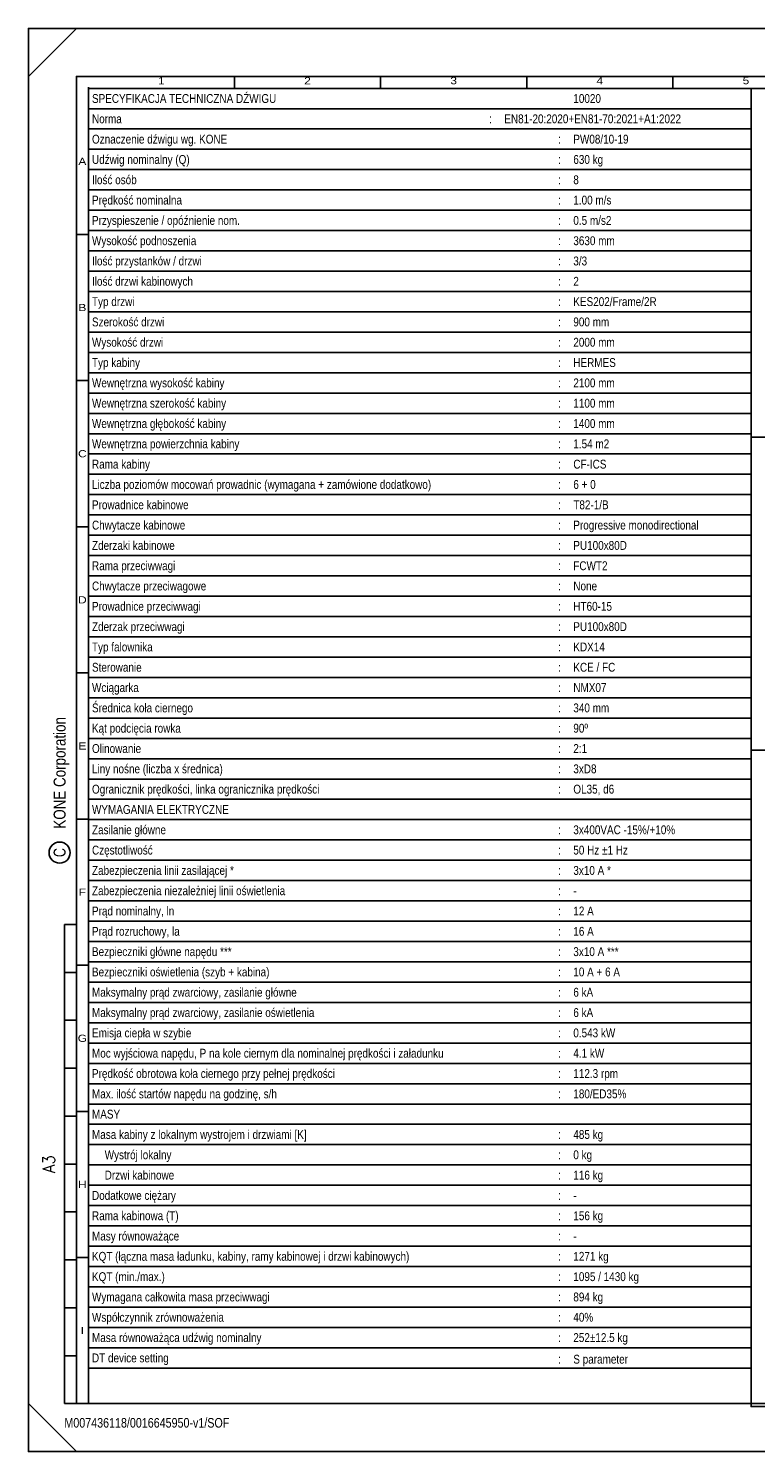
# Model space of a CAD drawing. Header units: millimetres. Extents: x 0 to 420, y 0 to 297.
# Tile 1 of 6: x 0 to 152, y 0 to 297. Entities that reach past the tile are written whole.
import ezdxf
from ezdxf.enums import TextEntityAlignment as Align

# ---------------------------------------------------------------- set-up
doc = ezdxf.new("R2010")
doc.units = ezdxf.units.MM
doc.header["$LTSCALE"] = 0.4
for name, color, linetype in [('CONT_25', 1, 'Continuous'), ('CONT_50', 5, 'Continuous'), ('SHEET', 1, 'Continuous'), ('TEXT_35', 2, 'Continuous')]:
    doc.layers.add(name, color=color, linetype=linetype)
doc.styles.add('ROMANS', font='romans.shx', dxfattribs={"width": 0.9})
doc.styles.get("Standard").update_dxf_attribs({"font": 'arial.ttf'})
doc.styles.add('Text0.7_Arial', font='arial.ttf', dxfattribs={"width": 0.7})

# ---------------------------------------------------------------- blocks, each defined once
blk = doc.blocks.new('Border')
at = {"layer": 'CONT_50', "linetype": 'Continuous'}
blk.add_lwpolyline([(410, 10), (410, 287), (10, 287), (10, 10)], close=True, dxfattribs=at)
at = {"layer": 'SHEET', "linetype": 'Continuous'}
for p, q in [((0, 287), (10, 297)), ((43, 287), (43, 284.5)), ((73.5, 287), (73.5, 284.5)), ((104, 287), (104, 284.5)), ((134.5, 287), (134.5, 284.5)), ((410, 284.5), (12.5, 284.5)), ((12.5, 284.5), (12.5, 10)), ((12.5, 254), (10, 254)), ((12.5, 223.5), (10, 223.5)), ((12.5, 193), (10, 193)), ((12.5, 162.5), (10, 162.5)), ((12.5, 132), (10, 132)), ((7.5, 10), (7.5, 110)), ((7.5, 110), (10, 110)), ((12.5, 101.5), (10, 101.5)), ((7.5, 100), (10, 100)), ((7.5, 90), (10, 90)), ((7.5, 80), (10, 80)), ((7.5, 70), (10, 70)), ((12.5, 71), (10, 71)), ((7.5, 60), (10, 60)), ((7.5, 50), (10, 50)), ((7.5, 40), (10, 40)), ((12.5, 40.5), (10, 40.5)), ((7.5, 30), (10, 30)), ((7.5, 20), (10, 20)), ((0, 10), (10, 0)), ((10, 10), (7.5, 10))]:
    blk.add_line(p, q, dxfattribs=at)
blk.add_lwpolyline([(420, 0), (420, 297), (0, 297), (0, 0)], close=True, dxfattribs=at)
blk.add_circle((6.5, 125), 2.2, dxfattribs=at)
at = {"layer": 'SHEET', "width": 1.190476}
for s, p in [('1', (27.75, 286.1)), ('2', (58.25, 286.1)), ('3', (88.75, 286.1)), ('4', (119.25, 286.1)), ('5', (149.75, 286.1)), ('A', (11.25, 269.25)), ('B', (11.25, 238.75)), ('C', (11.25, 208.25)), ('D', (11.25, 177.75)), ('E', (11.25, 147.25)), ('F', (11.25, 116.75)), ('G', (11.25, 86.25)), ('H', (11.25, 55.75)), ('I', (11.25, 25.25))]:
    blk.add_text(s, height=1.5, dxfattribs=at).set_placement(p, align=Align.MIDDLE)
at = {"layer": 'SHEET', "linetype": 'Continuous', "width": 0.75}
blk.add_text('C', height=2.5, rotation=90, dxfattribs=at).set_placement((6.5, 125), align=Align.MIDDLE)
at = {"layer": 'SHEET', "linetype": 'Continuous', "style": 'ROMANS', "width": 0.9}
blk.add_text('A3', height=2.5, rotation=90, dxfattribs=at).set_placement((5.5, 60), align=Align.CENTER)

msp = doc.modelspace()

# ---------------------------------------------------------------- linework, layer by layer
at = {"layer": 'CONT_25'}
msp.add_lwpolyline([(150.81, 146.38), (290, 146.38), (290, 9.38), (150.81, 9.38)], close=True, dxfattribs=at)
at = {"layer": 'SHEET', "linetype": 'Continuous'}
for p, q in [((12.5, 284.76), (12.5, 21.66)), ((12.5, 284.5), (150.81, 284.5)), ((150.81, 284.5), (150.81, 21.66)), ((12.5, 280.26), (150.81, 280.26)), ((12.5, 276.02), (150.81, 276.02)), ((12.5, 271.78), (150.81, 271.78)), ((12.5, 267.54), (150.81, 267.54)), ((12.5, 263.3), (150.81, 263.3)), ((12.5, 259.06), (150.81, 259.06)), ((12.5, 254.82), (150.81, 254.82)), ((12.5, 250.58), (150.81, 250.58)), ((12.5, 246.35), (150.81, 246.35)), ((12.5, 242.11), (150.81, 242.11)), ((12.5, 237.87), (150.81, 237.87)), ((12.5, 233.63), (150.81, 233.63)), ((12.5, 229.39), (150.81, 229.39)), ((12.5, 225.15), (150.81, 225.15)), ((12.5, 220.91), (150.81, 220.91)), ((12.5, 216.67), (150.81, 216.67)), ((12.5, 212.43), (150.81, 212.43)), ((12.5, 208.19), (150.81, 208.19)), ((12.5, 203.95), (150.81, 203.95)), ((12.5, 199.71), (150.81, 199.71)), ((12.5, 195.47), (150.81, 195.47)), ((12.5, 191.23), (150.81, 191.23)), ((12.5, 186.99), (150.81, 186.99)), ((12.5, 182.75), (150.81, 182.75)), ((12.5, 178.52), (150.81, 178.52)), ((12.5, 174.28), (150.81, 174.28)), ((12.5, 170.04), (150.81, 170.04)), ((12.5, 165.8), (150.81, 165.8)), ((12.5, 161.56), (150.81, 161.56)), ((12.5, 157.32), (150.81, 157.32)), ((12.5, 153.08), (150.81, 153.08)), ((12.5, 148.84), (150.81, 148.84)), ((12.5, 144.6), (150.81, 144.6)), ((12.5, 140.36), (150.81, 140.36)), ((12.5, 136.12), (150.81, 136.12)), ((12.5, 131.88), (150.81, 131.88)), ((12.5, 127.64), (150.81, 127.64)), ((12.5, 123.4), (150.81, 123.4)), ((12.5, 119.16), (150.81, 119.16)), ((12.5, 114.92), (150.81, 114.92)), ((12.5, 110.69), (150.81, 110.69)), ((12.5, 106.45), (150.81, 106.45)), ((12.5, 102.21), (150.81, 102.21)), ((12.5, 97.97), (150.81, 97.97)), ((12.5, 93.73), (150.81, 93.73)), ((12.5, 89.49), (150.81, 89.49)), ((12.5, 85.25), (150.81, 85.25)), ((12.5, 81.01), (150.81, 81.01)), ((12.5, 76.77), (150.81, 76.77)), ((12.5, 72.53), (150.81, 72.53)), ((12.5, 68.29), (150.81, 68.29)), ((12.5, 64.05), (150.81, 64.05)), ((12.5, 59.81), (150.81, 59.81)), ((12.5, 55.57), (150.81, 55.57)), ((12.5, 51.33), (150.81, 51.33)), ((12.5, 47.09), (150.81, 47.09)), ((12.5, 42.86), (150.81, 42.86)), ((12.5, 38.62), (150.81, 38.62)), ((12.5, 34.38), (150.81, 34.38)), ((12.5, 30.14), (150.81, 30.14)), ((12.5, 25.9), (150.81, 25.9)), ((12.5, 21.66), (150.81, 21.66)), ((12.5, 17.42), (12.5, 21.66)), ((150.81, 17.42), (150.81, 21.66)), ((12.5, 17.42), (150.81, 17.42))]:
    msp.add_line(p, q, dxfattribs=at)
at = {"layer": 'SHEET'}
for p, q in [((150.81, 284.5), (150.81, 146.38)), ((150.81, 284.5), (290, 284.5)), ((150.81, 211.69), (290, 211.69)), ((150.81, 146.38), (290, 146.38))]:
    msp.add_line(p, q, dxfattribs=at)

# ---------------------------------------------------------------- block references
msp.add_blockref('Border', (0, 0), dxfattribs=at)

# ---------------------------------------------------------------- texts
at = {"layer": 'SHEET', "linetype": 'Continuous', "style": 'Text0.7_Arial', "width": 0.8}
msp.add_text('KONE Corporation', height=2.5, rotation=90, dxfattribs=at).set_placement((6.5, 130), align=Align.MIDDLE_LEFT)
at = {"layer": 'TEXT_35', "style": 'Text0.7_Arial', "width": 0.8}
for s, height, p in [('SPECYFIKACJA TECHNICZNA DŹWIGU', 1.8547, (13.26, 282.38)), ('10020', 1.855, (113.72, 282.38)), ('Norma', 1.855, (13.26, 278.14)), (':', 1.85, (96.14, 278.14)), ('EN81-20:2020+EN81-70:2021+A1:2022', 1.8547, (99.32, 278.14)), ('Oznaczenie dźwigu wg. KONE', 1.8547, (13.26, 273.9)), (':', 1.85, (110.54, 273.9)), ('PW08/10-19', 1.855, (113.72, 273.9)), ('Udźwig nominalny (Q)', 1.8547, (13.26, 269.66)), ('630 kg', 1.855, (113.72, 269.66)), (':', 1.85, (110.54, 269.66)), ('Ilość osób', 1.855, (13.26, 265.42)), (':', 1.85, (110.54, 265.42)), ('8', 1.85, (113.72, 265.42)), ('Prędkość nominalna', 1.8547, (13.26, 261.18)), (':', 1.85, (110.54, 261.18)), ('1.00 m/s', 1.855, (113.72, 261.18)), ('Przyspieszenie / opóźnienie nom.', 1.8547, (13.26, 256.94)), (':', 1.85, (110.54, 256.94)), ('0.5 m/s2', 1.855, (113.72, 256.94)), ('Wysokość podnoszenia', 1.8547, (13.26, 252.7)), (':', 1.85, (110.54, 252.7)), ('3630 mm', 1.855, (113.72, 252.7)), ('Ilość przystanków / drzwi', 1.8547, (13.26, 248.47)), ('3/3', 1.855, (113.72, 248.47)), (':', 1.85, (110.54, 248.47)), ('Ilość drzwi kabinowych', 1.8547, (13.26, 244.23)), (':', 1.85, (110.54, 244.23)), ('2', 1.85, (113.72, 244.23)), ('Typ drzwi', 1.855, (13.26, 239.99)), ('KES202/Frame/2R', 1.8547, (113.72, 239.99)), (':', 1.85, (110.54, 239.99)), ('Szerokość drzwi', 1.8547, (13.26, 235.75)), (':', 1.85, (110.54, 235.75)), ('900 mm', 1.855, (113.72, 235.75)), ('Wysokość drzwi', 1.8547, (13.26, 231.51)), (':', 1.85, (110.54, 231.51)), ('2000 mm', 1.855, (113.72, 231.51)), ('Typ kabiny', 1.855, (13.26, 227.27)), (':', 1.85, (110.54, 227.27)), ('HERMES', 1.855, (113.72, 227.27)), ('Wewnętrzna wysokość kabiny', 1.8547, (13.26, 223.03)), (':', 1.85, (110.54, 223.03)), ('2100 mm', 1.855, (113.72, 223.03)), ('Wewnętrzna szerokość kabiny', 1.8547, (13.26, 218.79)), (':', 1.85, (110.54, 218.79)), ('1100 mm', 1.855, (113.72, 218.79)), ('Wewnętrzna głębokość kabiny', 1.8547, (13.26, 214.55)), (':', 1.85, (110.54, 214.55)), ('1400 mm', 1.855, (113.72, 214.55)), ('Wewnętrzna powierzchnia kabiny', 1.8547, (13.26, 210.31)), ('1.54 m2', 1.855, (113.72, 210.31)), (':', 1.85, (110.54, 210.31)), ('Rama kabiny', 1.8547, (13.26, 206.07)), (':', 1.85, (110.54, 206.07)), ('CF-ICS', 1.855, (113.72, 206.07)), ('Liczba poziomów mocowań prowadnic (wymagana + zamówione dodatkowo)', 1.8547, (13.26, 201.83)), (':', 1.85, (110.54, 201.83)), ('6 + 0', 1.855, (113.72, 201.83)), ('Prowadnice kabinowe ', 1.8547, (13.26, 197.59)), (':', 1.85, (110.54, 197.59)), ('T82-1/B', 1.855, (113.72, 197.59)), ('Chwytacze kabinowe', 1.8547, (13.26, 193.35)), (':', 1.85, (110.54, 193.35)), ('Progressive monodirectional', 1.8547, (113.72, 193.35)), ('Zderzaki kabinowe', 1.8547, (13.26, 189.11)), (':', 1.85, (110.54, 189.11)), ('PU100x80D', 1.855, (113.72, 189.11)), ('Rama przeciwwagi', 1.8547, (13.26, 184.87)), (':', 1.85, (110.54, 184.87)), ('FCWT2', 1.855, (113.72, 184.87)), ('Chwytacze przeciwagowe', 1.8547, (13.26, 180.64)), ('None', 1.855, (113.72, 180.64)), (':', 1.85, (110.54, 180.64)), ('Prowadnice przeciwwagi', 1.8547, (13.26, 176.4)), (':', 1.85, (110.54, 176.4)), ('HT60-15', 1.855, (113.72, 176.4)), ('Zderzak przeciwwagi', 1.8547, (13.26, 172.16)), (':', 1.85, (110.54, 172.16)), ('PU100x80D', 1.855, (113.72, 172.16)), ('Typ falownika', 1.8547, (13.26, 167.92)), (':', 1.85, (110.54, 167.92)), ('KDX14', 1.855, (113.72, 167.92)), ('Sterowanie', 1.855, (13.26, 163.68)), (':', 1.85, (110.54, 163.68)), ('KCE / FC', 1.855, (113.72, 163.68)), ('Wciągarka', 1.855, (13.26, 159.44)), ('NMX07', 1.855, (113.72, 159.44)), (':', 1.85, (110.54, 159.44)), ('Średnica koła ciernego', 1.8547, (13.26, 155.2)), (':', 1.85, (110.54, 155.2)), ('340 mm', 1.855, (113.72, 155.2)), ('Kąt podcięcia rowka', 1.8547, (13.26, 150.96)), ('90º', 1.855, (113.72, 150.96)), (':', 1.85, (110.54, 150.96)), ('Olinowanie   ', 1.8547, (13.26, 146.72)), (':', 1.85, (110.54, 146.72)), ('2:1', 1.855, (113.72, 146.72)), ('Liny nośne (liczba x średnica)', 1.8547, (13.26, 142.48)), (':', 1.85, (110.54, 142.48)), ('3xD8', 1.855, (113.72, 142.48)), ('Ogranicznik prędkości, linka ogranicznika prędkości', 1.8547, (13.26, 138.24)), (':', 1.85, (110.54, 138.24)), ('OL35, d6', 1.855, (113.72, 138.24)), ('WYMAGANIA ELEKTRYCZNE', 1.8547, (13.26, 134)), ('Zasilanie główne', 1.8547, (13.26, 129.76)), ('3x400VAC -15%/+10%', 1.8547, (113.72, 129.76)), (':', 1.85, (110.54, 129.76)), ('Częstotliwość', 1.8547, (13.26, 125.52)), (':', 1.85, (110.54, 125.52)), ('50 Hz ±1 Hz', 1.8547, (113.72, 125.52)), ('Zabezpieczenia linii zasilającej *', 1.8547, (13.26, 121.28)), ('3x10 A *', 1.855, (113.72, 121.28)), (':', 1.85, (110.54, 121.28)), ('Zabezpieczenia niezależniej linii oświetlenia', 1.8547, (13.26, 117.04)), (':', 1.85, (110.54, 117.04)), ('-', 1.85, (113.72, 117.04)), ('Prąd nominalny, ln', 1.8547, (13.26, 112.81)), (':', 1.85, (110.54, 112.81)), ('12 A', 1.855, (113.72, 112.81)), ('Prąd rozruchowy, la', 1.8547, (13.26, 108.57)), (':', 1.85, (110.54, 108.57)), ('16 A', 1.855, (113.72, 108.57)), ('Bezpieczniki główne napędu ***', 1.8547, (13.26, 104.33)), (':', 1.85, (110.54, 104.33)), ('3x10 A ***', 1.855, (113.72, 104.33)), ('Bezpieczniki oświetlenia (szyb + kabina)', 1.8547, (13.26, 100.09)), ('10 A + 6 A', 1.855, (113.72, 100.09)), (':', 1.85, (110.54, 100.09)), ('Maksymalny prąd zwarciowy, zasilanie główne', 1.8547, (13.26, 95.85)), (':', 1.85, (110.54, 95.85)), ('6 kA', 1.855, (113.72, 95.85)), ('Maksymalny prąd zwarciowy, zasilanie oświetlenia', 1.8547, (13.26, 91.61)), ('6 kA', 1.855, (113.72, 91.61)), (':', 1.85, (110.54, 91.61)), ('Emisja ciepła w szybie', 1.8547, (13.26, 87.37)), (':', 1.85, (110.54, 87.37)), ('0.543 kW', 1.855, (113.72, 87.37)), ('Moc wyjściowa napędu, P na kole ciernym dla nominalnej prędkości i załadunku', 1.8547, (13.26, 83.13)), (':', 1.85, (110.54, 83.13)), ('4.1 kW', 1.855, (113.72, 83.13)), ('Prędkość obrotowa koła ciernego przy pełnej prędkości', 1.8547, (13.26, 78.89)), (':', 1.85, (110.54, 78.89)), ('112.3 rpm', 1.855, (113.72, 78.89)), ('Max. ilość startów napędu na godzinę, s/h', 1.8547, (13.26, 74.65)), (':', 1.85, (110.54, 74.65)), ('180/ED35%', 1.855, (113.72, 74.65)), ('MASY', 1.855, (13.26, 70.41)), ('Masa kabiny z lokalnym wystrojem i drzwiami [K]', 1.8547, (13.26, 66.17)), (':', 1.85, (110.54, 66.17)), ('485 kg', 1.855, (113.72, 66.17)), ('Wystrój lokalny', 1.8547, (15.91, 61.93)), ('0 kg', 1.855, (113.72, 61.93)), (':', 1.85, (110.54, 61.93)), ('Drzwi kabinowe', 1.8547, (15.91, 57.69)), (':', 1.85, (110.54, 57.69)), ('116 kg', 1.855, (113.72, 57.69)), ('Dodatkowe ciężary', 1.8547, (13.26, 53.45)), (':', 1.85, (110.54, 53.45)), ('-', 1.85, (113.72, 53.45)), ('Rama kabinowa (T)', 1.8547, (13.26, 49.21)), (':', 1.85, (110.54, 49.21)), ('156 kg', 1.855, (113.72, 49.21)), ('Masy równoważące', 1.8547, (13.26, 44.97)), (':', 1.85, (110.54, 44.97)), ('-', 1.85, (113.72, 44.97)), ('KQT (łączna masa ładunku, kabiny, ramy kabinowej i drzwi kabinowych)', 1.8547, (13.26, 40.74)), ('1271 kg', 1.855, (113.72, 40.74)), (':', 1.85, (110.54, 40.74)), ('KQT (min./max.)', 1.8547, (13.26, 36.5)), (':', 1.85, (110.54, 36.5)), ('1095 / 1430 kg', 1.8547, (113.72, 36.5)), ('Wymagana całkowita masa przeciwwagi', 1.8547, (13.26, 32.26)), (':', 1.85, (110.54, 32.26)), ('894 kg', 1.855, (113.72, 32.26)), ('Współczynnik zrównoważenia', 1.8547, (13.26, 28.02)), (':', 1.85, (110.54, 28.02)), ('40%', 1.855, (113.72, 28.02)), ('Masa równoważąca udźwig nominalny', 1.8547, (13.26, 23.78)), (':', 1.85, (110.54, 23.78)), ('252%%p12.5 kg', 1.8547, (113.72, 23.78)), ('DT device setting', 1.8547, (13.26, 19.54)), (':', 1.85, (110.54, 19.27)), ('S parameter', 1.8547, (113.72, 19.27))]:
    msp.add_text(s, height=height, dxfattribs=at).set_placement(p, align=Align.MIDDLE_LEFT)
msp.add_text('M007436118/0016645950-v1/SOF', height=2, dxfattribs=at).set_placement((7.5, 5))

doc.saveas('drawing.dxf')
